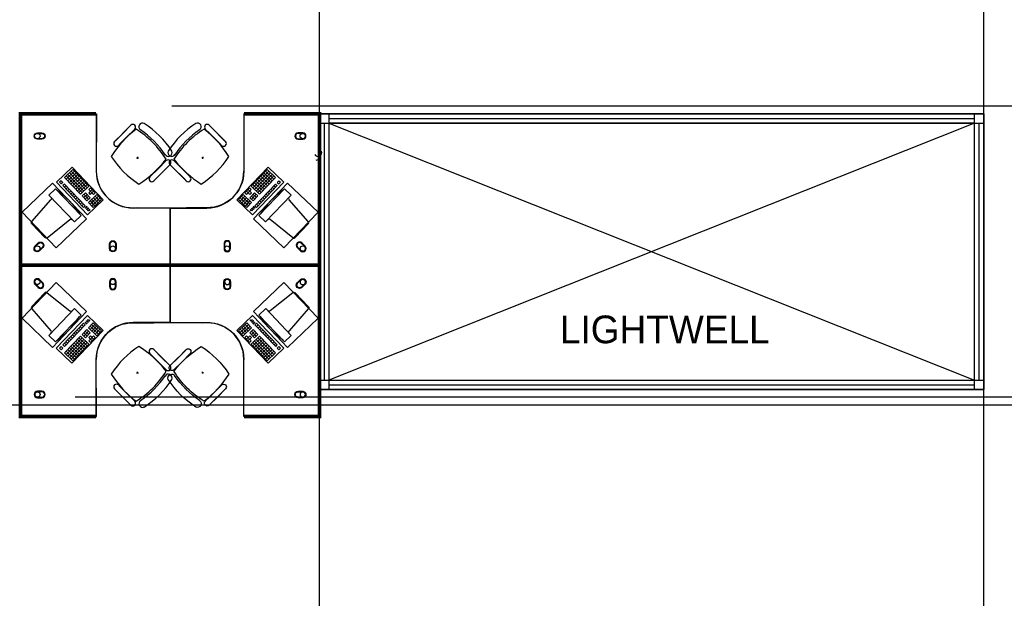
# Model space of a CAD drawing. Header units: millimetres. Extents: x -312551 to 250764, y -35891 to 59426.
# Tile 7 of 256: x -295675 to -285004, y 36731 to 42999. Entities that reach past the tile are written whole.
import ezdxf

# ---------------------------------------------------------------- set-up
doc = ezdxf.new("R2010")
doc.units = ezdxf.units.MM
doc.header["$LTSCALE"] = 2.5
doc.layers.add('FO-00 - FURN$0$FURNITURE', color=22, linetype='Continuous')
doc.layers.add('FO-00 - FURN$0$SP-01$0$FIT-OUT$0$FURNITURE', color=22, linetype='Continuous')

# ---------------------------------------------------------------- blocks, each defined once
blk = doc.blocks.new('FO-00 - FURN$0$SP-01$0$FIT-OUT$0$PC')
at = {"layer": 'FO-00 - FURN$0$SP-01$0$FIT-OUT$0$FURNITURE', "linetype": 'Continuous'}
for p, q in [((242, -93), (98, -237)), ((269, -92), (509, -295)), ((97, -264), (299, -504))]:
    blk.add_line(p, q, dxfattribs=at)
blk.add_lwpolyline([(276, -554), (347, -625), (630, -342), (559, -271)], close=True, dxfattribs=at)
for centre, radius, start, end in [((256, -107), 20, 49.8991, 135), ((112, -251), 20, 135, 220.1009), ((522, -279), 20, 229.8991, 315), ((-110, 115), 864, 303.1779, 326.8221), ((284, -517), 20, 315, 40.1009)]:
    blk.add_arc(centre, radius, start, end, dxfattribs=at)
blk = doc.blocks.new('desk')
at = {"layer": 'FO-00 - FURN$0$FURNITURE', "extrusion": (6.58823e-06, 1.6454e-07, 1)}
blk.add_line((184739, 75572, 0), (184169, 75572, 0), dxfattribs=at)
at = {"layer": 'FO-00 - FURN$0$FURNITURE'}
for p, q in [((183795, 75450), (183883, 75361)), ((184170, 75553), (184170, 74953)), ((183691, 75399), (183691, 75399)), ((183752, 75407), (183841, 75319)), ((183920, 75240), (183778, 75381)), ((183962, 75282), (183821, 75424)), ((183972, 75272), (183883, 75361)), ((183930, 75230), (183841, 75319)), ((183369, 75024), (183458, 74935)), ((183411, 75066), (183500, 74978)), ((183733, 75098), (183713, 75097)), ((183724, 75107), (183723, 75087)), ((183536, 74856), (183395, 74998)), ((183546, 74847), (183458, 74935)), ((183589, 74889), (183500, 74978)), ((184094, 74640), (184433, 74994)), ((184423, 74969), (184250, 74788)), ((184441, 74952), (184268, 74771)), ((184459, 74935), (184286, 74754)), ((184477, 74917), (184304, 74736)), ((184371, 74915), (184461, 74828)), ((184388, 74933), (184478, 74847)), ((184405, 74951), (184496, 74865)), ((184423, 74969), (184513, 74883)), ((184423, 74969), (184513, 74883)), ((184423, 74969), (184513, 74883)), ((184433, 74994), (184603, 74832)), ((184433, 74994), (184603, 74832)), ((184433, 74994), (184603, 74832)), ((184603, 74832), (184264, 74477)), ((184285, 74824), (184375, 74738)), ((184515, 74812), (184290, 74577)), ((184302, 74842), (184392, 74756)), ((184319, 74861), (184409, 74774)), ((184495, 74900), (184322, 74719)), ((184336, 74879), (184427, 74792)), ((184513, 74883), (184340, 74702)), ((184354, 74897), (184444, 74810)), ((184515, 74812), (184533, 74795)), ((184549, 74848), (184532, 74830)), ((184532, 74830), (184550, 74813)), ((184549, 74848), (184567, 74831)), ((184549, 74848), (184567, 74831)), ((184549, 74848), (184567, 74831)), ((184567, 74831), (184550, 74813)), ((184233, 74770), (184181, 74716)), ((184181, 74716), (184199, 74699)), ((184198, 74734), (184234, 74699)), ((184251, 74753), (184199, 74699)), ((184215, 74752), (184252, 74717)), ((184233, 74770), (184251, 74753)), ((184252, 74717), (184234, 74699)), ((184287, 74718), (184235, 74664)), ((184250, 74788), (184340, 74702)), ((184305, 74701), (184253, 74647)), ((184267, 74806), (184358, 74720)), ((184287, 74718), (184323, 74684)), ((184533, 74795), (184308, 74560)), ((184411, 74704), (184429, 74686)), ((184428, 74722), (184446, 74704)), ((184446, 74740), (184464, 74722)), ((184463, 74758), (184481, 74741)), ((184480, 74776), (184498, 74759)), ((184497, 74794), (184515, 74777)), ((184264, 74477), (184094, 74640)), ((184164, 74698), (184112, 74643)), ((184112, 74643), (184184, 74574)), ((184129, 74662), (184202, 74593)), ((184182, 74680), (184130, 74626)), ((184146, 74680), (184219, 74611)), ((184200, 74663), (184148, 74609)), ((184164, 74698), (184254, 74611)), ((184218, 74646), (184166, 74592)), ((184218, 74646), (184166, 74592)), ((184183, 74610), (184220, 74575)), ((184236, 74629), (184184, 74574)), ((184236, 74629), (184184, 74574)), ((184201, 74628), (184237, 74593)), ((184254, 74611), (184202, 74557)), ((184235, 74664), (184271, 74630)), ((184252, 74682), (184289, 74648)), ((184270, 74700), (184306, 74666)), ((184323, 74684), (184271, 74630)), ((184308, 74595), (184326, 74578)), ((184325, 74613), (184343, 74596)), ((184342, 74631), (184360, 74614)), ((184359, 74649), (184377, 74632)), ((184377, 74667), (184395, 74650)), ((184394, 74685), (184412, 74668)), ((183370, 74553), (183770, 74553)), ((183370, 73953), (183370, 74553)), ((184166, 74592), (184202, 74557)), ((184248, 74539), (184238, 74528)), ((184250, 74537), (184239, 74527)), ((184251, 74536), (184240, 74525)), ((184252, 74535), (184242, 74524)), ((184263, 74554), (184253, 74544)), ((184264, 74553), (184255, 74543)), ((184266, 74551), (184256, 74541)), ((184267, 74550), (184257, 74540)), ((184279, 74571), (184268, 74560)), ((184280, 74570), (184269, 74558)), ((184282, 74568), (184271, 74557)), ((184283, 74567), (184272, 74556)), ((184290, 74577), (184308, 74560))]:
    blk.add_line(p, q, dxfattribs=at)
at = {"layer": 'FO-00 - FURN$0$FURNITURE', "const_width": 40}
blk.add_lwpolyline([(183370, 73933), (184990, 73933), (184990, 75573), (184172, 75573)], dxfattribs=at)
at = {"layer": 'FO-00 - FURN$0$FURNITURE', "elevation": 0}
blk.add_lwpolyline([(184169, 75572), (184170, 74953, -0.455459), (183720, 74560), (183370, 74553), (183370, 73933), (184990, 73933), (184990, 75573)], format="xyb", close=True, dxfattribs=at)
at = {"layer": 'FO-00 - FURN$0$FURNITURE'}
for points in [[(184758, 75368, 1), (184758, 75298), (184808, 75298, 1), (184808, 75368)], [(184758, 75362, 1), (184758, 75304), (184808, 75304, 1), (184808, 75362)], [(184025, 74163, 1), (183955, 74163), (183955, 74113, 1), (184025, 74113)], [(184019, 74163, 1), (183961, 74163), (183961, 74113, 1), (184019, 74113)], [(184799, 74174, 1), (184749, 74124), (184785, 74089, 1), (184834, 74138)], [(184794, 74169, 1), (184753, 74128), (184789, 74093, 1), (184830, 74134)]]:
    blk.add_lwpolyline(points, format="xyb", close=True, dxfattribs=at)
blk.add_lwpolyline([(184644, 74823), (184274, 74435), (184604, 74121), (184974, 74508)], close=True, dxfattribs=at)
for centre, radius in [((184808, 75333), 29), ((184258, 74525), 3), ((184272, 74539), 3), ((184286, 74554), 3), ((183990, 74113), 29), ((184809, 74114), 29)]:
    blk.add_circle(centre, radius, dxfattribs=at)
for centre, radius, start, end in [((184192, 74628), 1000, 122.7873, 147.213), ((183667, 75432), 40.4, 305.2098, 115.0684), ((183774, 75428), 30, 45.0002, 225.0002), ((184263, 74555), 1000, 121.6104, 148.2587), ((184249, 74569), 1000, 123.9367, 146.1444), ((183052, 74513), 1127, 32.0604, 52.4457), ((183951, 75251), 30, 225.0002, 45.0002), ((183388, 75153), 40.4, 154.932, 331.9801), ((183390, 75045), 30, 45.0002, 225.0002), ((184307, 75768), 1127, 217.5276, 237.9656), ((183166, 75652), 1000, 302.8675, 327.2662), ((183770, 74953), 400, 270.0002, 0.0002), ((183567, 74868), 30, 225.0002, 45.0002)]:
    blk.add_arc(centre, radius, start, end, dxfattribs=at)
at = {"layer": 'FO-00 - FURN$0$FURNITURE', "rotation": 181.3405219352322}
blk.add_blockref('FO-00 - FURN$0$SP-01$0$FIT-OUT$0$PC', (184972, 74145), dxfattribs=at)

msp = doc.modelspace()

# ---------------------------------------------------------------- linework, layer by layer
at = {"color": 8}
for p, q in [((-292425.5, -27784), (-292425.5, 58409.3)), ((-285225.5, -27784), (-285225.5, 58409.3)), ((-283438.8, 42063.2), (-294026.6, 42063.2)), ((-294845.5, 41959.1, 0), (-294845.5, 41359.1, 0)), ((-293245.5, 41959.1, 0), (-293245.5, 41359.1, 0)), ((-294470.1, 41855.9, 0), (-294558.7, 41767.3, 0)), ((-293620.9, 41855.9, 0), (-293532.3, 41767.3, 0)), ((-294647.3, 41678.7, 0), (-294558.7, 41767.3, 0)), ((-294637.6, 41688.5, 0), (-294496.1, 41829.9, 0)), ((-294595.1, 41646, 0), (-294453.7, 41787.5, 0)), ((-294427.7, 41813.5, 0), (-294516.3, 41724.9, 0)), ((-294366.1, 41805.6, 0), (-294366.2, 41805.4, 0)), ((-293724.9, 41805.6, 0), (-293724.8, 41805.4, 0)), ((-293663.4, 41813.5, 0), (-293574.8, 41724.9, 0)), ((-293495.9, 41646, 0), (-293637.3, 41787.5, 0)), ((-293453.5, 41688.5, 0), (-293594.9, 41829.9, 0)), ((-293443.7, 41678.7, 0), (-293532.3, 41767.3, 0)), ((-294604.9, 41636.3, 0), (-294516.3, 41724.9, 0)), ((-293486.2, 41636.3, 0), (-293574.8, 41724.9, 0)), ((-294399.2, 41513.5, 0), (-294398.1, 41493.6, 0)), ((-293691.9, 41513.5, 0), (-293692.9, 41493.6, 0)), ((-294408.6, 41504.1, 0), (-294388.7, 41503.1, 0)), ((-294086.7, 41472.6, 0), (-294175.3, 41384, 0)), ((-294044.3, 41430.1, 0), (-294132.9, 41341.5, 0)), ((-294046.7, 41430.1, 0), (-293958.1, 41341.5, 0)), ((-294004.3, 41472.6, 0), (-293915.7, 41384, 0)), ((-293682.4, 41504.1, 0), (-293702.3, 41503.1, 0)), ((-295107.9, 41400.4, 0), (-295277.9, 41238.2, 0)), ((-295107.9, 41400.4, 0), (-295277.9, 41238.2, 0)), ((-295107.9, 41400.4, 0), (-295277.9, 41238.2, 0)), ((-295097.9, 41375.4, 0), (-295188.3, 41289.1, 0)), ((-295097.9, 41375.4, 0), (-295188.3, 41289.1, 0)), ((-295097.9, 41375.4, 0), (-295188.3, 41289.1, 0)), ((-295080.6, 41357.3, 0), (-295171.1, 41271, 0)), ((-295170.2, 41306.4, 0), (-294997.6, 41125.5, 0)), ((-295063.4, 41339.2, 0), (-295153.8, 41252.9, 0)), ((-295152.2, 41323.6, 0), (-294979.6, 41142.8, 0)), ((-295046.1, 41321.2, 0), (-295136.5, 41234.9, 0)), ((-295134.1, 41340.9, 0), (-294961.5, 41160, 0)), ((-295028.9, 41303.1, 0), (-295119.3, 41216.8, 0)), ((-295116, 41358.2, 0), (-294943.4, 41177.3, 0)), ((-294769.6, 41045.9, 0), (-295107.9, 41400.4, 0)), ((-295097.9, 41375.4, 0), (-294925.3, 41194.5, 0)), ((-294263.9, 41295.4, 0), (-294175.3, 41384, 0)), ((-294221.5, 41252.9, 0), (-294132.9, 41341.5, 0)), ((-294211.8, 41262.7, 0), (-294070.3, 41404.1, 0)), ((-293879.3, 41262.7, 0), (-294020.7, 41404.1, 0)), ((-293869.5, 41252.9, 0), (-293958.1, 41341.5, 0)), ((-293827.1, 41295.4, 0), (-293915.7, 41384, 0)), ((-293321.4, 41045.9, 0), (-292983.1, 41400.4, 0)), ((-292993.1, 41375.4, 0), (-293165.7, 41194.5, 0)), ((-292975, 41358.2, 0), (-293147.6, 41177.3, 0)), ((-292956.9, 41340.9, 0), (-293129.5, 41160, 0)), ((-292938.9, 41323.6, 0), (-293111.5, 41142.8, 0)), ((-292920.8, 41306.4, 0), (-293093.4, 41125.5, 0)), ((-293062.2, 41303.1, 0), (-292971.7, 41216.8, 0)), ((-293044.9, 41321.2, 0), (-292954.5, 41234.9, 0)), ((-293027.6, 41339.2, 0), (-292937.2, 41252.9, 0)), ((-293010.4, 41357.3, 0), (-292919.9, 41271, 0)), ((-292993.1, 41375.4, 0), (-292902.7, 41289.1, 0)), ((-292993.1, 41375.4, 0), (-292902.7, 41289.1, 0)), ((-292993.1, 41375.4, 0), (-292902.7, 41289.1, 0)), ((-292983.1, 41400.4, 0), (-292813.1, 41238.2, 0)), ((-292983.1, 41400.4, 0), (-292813.1, 41238.2, 0)), ((-292983.1, 41400.4, 0), (-292813.1, 41238.2, 0)), ((-295277.9, 41238.2, 0), (-294939.6, 40883.7, 0)), ((-295224.5, 41254.6, 0), (-295242.6, 41237.3, 0)), ((-295224.5, 41254.6, 0), (-295242.6, 41237.3, 0)), ((-295224.5, 41254.6, 0), (-295242.6, 41237.3, 0)), ((-295242.6, 41237.3, 0), (-295225.3, 41219.2, 0)), ((-295207.2, 41236.5, 0), (-295225.3, 41219.2, 0)), ((-295224.5, 41254.6, 0), (-295207.2, 41236.5, 0)), ((-295190, 41218.4, 0), (-295208.1, 41201.2, 0)), ((-295208.1, 41201.2, 0), (-294983.7, 40966, 0)), ((-295172.7, 41200.3, 0), (-295190.8, 41183.1, 0)), ((-295190, 41218.4, 0), (-294965.6, 40983.3, 0)), ((-295188.3, 41289.1, 0), (-295015.7, 41108.2, 0)), ((-295011.6, 41285, 0), (-295102, 41198.7, 0)), ((-294994.3, 41266.9, 0), (-295084.8, 41180.6, 0)), ((-294977.1, 41248.8, 0), (-295067.5, 41162.5, 0)), ((-294959.8, 41230.7, 0), (-295050.3, 41144.4, 0)), ((-294942.6, 41212.6, 0), (-295033, 41126.3, 0)), ((-294925.3, 41194.5, 0), (-295015.7, 41108.2, 0)), ((-293165.7, 41194.5, 0), (-293075.3, 41108.2, 0)), ((-292813.1, 41238.2, 0), (-293151.4, 40883.7, 0)), ((-293148.5, 41212.6, 0), (-293058, 41126.3, 0)), ((-293131.2, 41230.7, 0), (-293040.8, 41144.4, 0)), ((-292901, 41218.4, 0), (-293125.4, 40983.3, 0)), ((-293113.9, 41248.8, 0), (-293023.5, 41162.5, 0)), ((-292882.9, 41201.2, 0), (-293107.3, 40966, 0)), ((-293096.7, 41266.9, 0), (-293006.2, 41180.6, 0)), ((-293079.4, 41285, 0), (-292989, 41198.7, 0)), ((-292902.7, 41289.1, 0), (-293075.3, 41108.2, 0)), ((-292918.3, 41200.3, 0), (-292900.2, 41183.1, 0)), ((-292901, 41218.4, 0), (-292882.9, 41201.2, 0)), ((-292866.5, 41254.6, 0), (-292883.8, 41236.5, 0)), ((-292883.8, 41236.5, 0), (-292865.7, 41219.2, 0)), ((-292866.5, 41254.6, 0), (-292848.4, 41237.3, 0)), ((-292866.5, 41254.6, 0), (-292848.4, 41237.3, 0)), ((-292866.5, 41254.6, 0), (-292848.4, 41237.3, 0)), ((-292848.4, 41237.3, 0), (-292865.7, 41219.2, 0)), ((-295155.5, 41182.2, 0), (-295173.5, 41165, 0)), ((-295138.2, 41164.2, 0), (-295156.3, 41146.9, 0)), ((-295120.9, 41146.1, 0), (-295139, 41128.8, 0)), ((-295103.7, 41128, 0), (-295121.8, 41110.7, 0)), ((-295086.4, 41109.9, 0), (-295104.5, 41092.6, 0)), ((-295069.2, 41091.8, 0), (-295087.3, 41074.6, 0)), ((-294962.3, 41124.7, 0), (-294998.5, 41090.2, 0)), ((-294998.5, 41090.2, 0), (-294946.7, 41035.9, 0)), ((-294945, 41106.6, 0), (-294981.2, 41072.1, 0)), ((-294980.4, 41107.4, 0), (-294928.6, 41053.2, 0)), ((-294927.8, 41088.5, 0), (-294964, 41054, 0)), ((-294962.3, 41124.7, 0), (-294910.5, 41070.4, 0)), ((-294839, 41104.1, 0), (-294929.4, 41017.8, 0)), ((-294890.8, 41158.4, 0), (-294927, 41123.9, 0)), ((-294927, 41123.9, 0), (-294909.7, 41105.8, 0)), ((-294908, 41176.5, 0), (-294926.1, 41159.2, 0)), ((-294926.1, 41159.2, 0), (-294874.4, 41104.9, 0)), ((-294873.5, 41140.3, 0), (-294909.7, 41105.8, 0)), ((-294908, 41176.5, 0), (-294856.3, 41122.2, 0)), ((-294821.7, 41086, 0), (-294894.1, 41017, 0)), ((-294856.3, 41122.2, 0), (-294874.4, 41104.9, 0)), ((-294857.1, 41086.9, 0), (-294805.3, 41032.6, 0)), ((-294839, 41104.1, 0), (-294787.2, 41049.9, 0)), ((-293252, 41104.1, 0), (-293303.8, 41049.9, 0)), ((-293233.9, 41086.9, 0), (-293285.7, 41032.6, 0)), ((-293269.3, 41086, 0), (-293196.9, 41017, 0)), ((-293252, 41104.1, 0), (-293161.6, 41017.8, 0)), ((-293183, 41176.5, 0), (-293234.8, 41122.2, 0)), ((-293234.8, 41122.2, 0), (-293216.7, 41104.9, 0)), ((-293217.5, 41140.3, 0), (-293181.3, 41105.8, 0)), ((-293164.9, 41159.2, 0), (-293216.7, 41104.9, 0)), ((-293200.2, 41158.4, 0), (-293164.1, 41123.9, 0)), ((-293183, 41176.5, 0), (-293164.9, 41159.2, 0)), ((-293164.1, 41123.9, 0), (-293181.3, 41105.8, 0)), ((-293128.7, 41124.7, 0), (-293180.5, 41070.4, 0)), ((-293163.2, 41088.5, 0), (-293127.1, 41054, 0)), ((-293110.6, 41107.4, 0), (-293162.4, 41053.2, 0)), ((-293146, 41106.6, 0), (-293109.8, 41072.1, 0)), ((-293092.5, 41090.2, 0), (-293144.3, 41035.9, 0)), ((-293128.7, 41124.7, 0), (-293092.5, 41090.2, 0)), ((-293021.8, 41091.8, 0), (-293003.8, 41074.6, 0)), ((-293004.6, 41109.9, 0), (-292986.5, 41092.6, 0)), ((-292987.3, 41128, 0), (-292969.2, 41110.7, 0)), ((-292970.1, 41146.1, 0), (-292952, 41128.8, 0)), ((-292952.8, 41164.2, 0), (-292934.7, 41146.9, 0)), ((-292935.6, 41182.2, 0), (-292917.5, 41165, 0)), ((-295051.9, 41073.7, 0), (-295070, 41056.5, 0)), ((-295034.6, 41055.6, 0), (-295052.7, 41038.4, 0)), ((-295017.4, 41037.6, 0), (-295035.5, 41020.3, 0)), ((-295000.1, 41019.5, 0), (-295018.2, 41002.2, 0)), ((-294982.9, 41001.4, 0), (-295001, 40984.1, 0)), ((-294965.6, 40983.3, 0), (-294983.7, 40966, 0)), ((-294910.5, 41070.4, 0), (-294946.7, 41035.9, 0)), ((-294939.6, 40883.7, 0), (-294769.6, 41045.9, 0)), ((-294929.4, 41017.8, 0), (-294877.7, 40963.6, 0)), ((-294876, 41034.2, 0), (-294912.2, 40999.7, 0)), ((-294911.4, 41035.1, 0), (-294859.6, 40980.8, 0)), ((-294911.4, 41035.1, 0), (-294859.6, 40980.8, 0)), ((-294858.7, 41016.2, 0), (-294894.9, 40981.6, 0)), ((-294893.3, 41052.3, 0), (-294841.5, 40998.1, 0)), ((-294893.3, 41052.3, 0), (-294841.5, 40998.1, 0)), ((-294841.5, 40998.1, 0), (-294877.7, 40963.6, 0)), ((-294804.5, 41067.9, 0), (-294876.8, 40998.9, 0)), ((-294875.2, 41069.6, 0), (-294823.4, 41015.3, 0)), ((-294787.2, 41049.9, 0), (-294859.6, 40980.8, 0)), ((-293151.4, 40883.7, 0), (-293321.4, 41045.9, 0)), ((-293303.8, 41049.9, 0), (-293231.4, 40980.8, 0)), ((-293286.5, 41067.9, 0), (-293214.2, 40998.9, 0)), ((-293215.8, 41069.6, 0), (-293267.6, 41015.3, 0)), ((-293197.8, 41052.3, 0), (-293249.5, 40998.1, 0)), ((-293197.8, 41052.3, 0), (-293249.5, 40998.1, 0)), ((-293249.5, 40998.1, 0), (-293213.4, 40963.6, 0)), ((-293232.3, 41016.2, 0), (-293196.1, 40981.6, 0)), ((-293179.7, 41035.1, 0), (-293231.4, 40980.8, 0)), ((-293179.7, 41035.1, 0), (-293231.4, 40980.8, 0)), ((-293215, 41034.2, 0), (-293178.8, 40999.7, 0)), ((-293161.6, 41017.8, 0), (-293213.4, 40963.6, 0)), ((-293180.5, 41070.4, 0), (-293144.3, 41035.9, 0)), ((-293125.4, 40983.3, 0), (-293107.3, 40966, 0)), ((-293108.1, 41001.4, 0), (-293090.1, 40984.1, 0)), ((-293090.9, 41019.5, 0), (-293072.8, 41002.2, 0)), ((-293073.6, 41037.6, 0), (-293055.5, 41020.3, 0)), ((-293056.4, 41055.6, 0), (-293038.3, 41038.4, 0)), ((-293039.1, 41073.7, 0), (-293021, 41056.5, 0)), ((-294958.3, 40973.5, 0), (-294947.3, 40961.9, 0)), ((-294956.9, 40974.8, 0), (-294945.9, 40963.3, 0)), ((-294955.4, 40976.2, 0), (-294944.4, 40964.7, 0)), ((-294954, 40977.6, 0), (-294943, 40966.1, 0)), ((-294942.3, 40956.4, 0), (-294932.7, 40946.3, 0)), ((-294940.9, 40957.8, 0), (-294931.3, 40947.7, 0)), ((-294939.4, 40959.1, 0), (-294929.8, 40949.1, 0)), ((-294938, 40960.5, 0), (-294928.4, 40950.5, 0)), ((-294927.7, 40941.1, 0), (-294917.3, 40930.1, 0)), ((-294926.3, 40942.5, 0), (-294915.8, 40931.5, 0)), ((-294924.8, 40943.8, 0), (-294914.4, 40932.9, 0)), ((-294923.4, 40945.2, 0), (-294912.9, 40934.3, 0)), ((-294045.5, 40959.1, 0), (-294445.5, 40959.1, 0)), ((-294045.5, 40359.1, 0), (-294045.5, 40959.1, 0)), ((-294045.5, 40959.1, 0), (-293645.5, 40959.1, 0)), ((-294045.5, 40359.1, 0), (-294045.5, 40959.1, 0)), ((-293167.6, 40945.2, 0), (-293178.1, 40934.3, 0)), ((-293166.2, 40943.8, 0), (-293176.6, 40932.9, 0)), ((-293164.7, 40942.5, 0), (-293175.2, 40931.5, 0)), ((-293163.3, 40941.1, 0), (-293173.7, 40930.1, 0)), ((-293153, 40960.5, 0), (-293162.6, 40950.5, 0)), ((-293151.6, 40959.1, 0), (-293161.2, 40949.1, 0)), ((-293150.1, 40957.8, 0), (-293159.7, 40947.7, 0)), ((-293148.7, 40956.4, 0), (-293158.3, 40946.3, 0)), ((-293137, 40977.6, 0), (-293148.1, 40966.1, 0)), ((-293135.6, 40976.2, 0), (-293146.6, 40964.7, 0)), ((-293134.2, 40974.8, 0), (-293145.2, 40963.3, 0)), ((-293132.7, 40973.5, 0), (-293143.7, 40961.9, 0)), ((-292424.5, 40359.1, 0), (-292424.5, 40959.1, 0)), ((-285225.5, 40358.3), (-285225.5, 40958.3)), ((-284489, 38908.6, 0), (-295074.3, 38908.6, 0)), ((-283489.4, 38822.1, 18), (-298723.8, 38822.1, 18))]:
    msp.add_line(p, q, dxfattribs=at)
at = {"color": 8, "extrusion": (-6.58823e-06, 1.6454e-07, 1)}
msp.add_line((-295414.4, 41978.2, 0), (-294844.4, 41978.1, 0), dxfattribs=at)
at = {"color": 8, "extrusion": (6.58823e-06, 1.6454e-07, 1)}
msp.add_line((-292676.6, 41978.2, 0), (-293246.6, 41978.1, 0), dxfattribs=at)
at = {"color": 8, "linetype": 'Continuous', "ltscale": 5}
for p, q in [((-285225.5, 41978.2), (-292425.5, 41978.2)), ((-292425.5, 41978.2), (-292425.5, 38993.6)), ((-292325.5, 41978.2), (-292325.5, 38993.6)), ((-285325.5, 38993.6), (-285325.5, 41978.2)), ((-285225.5, 38993.6), (-285225.5, 41978.2)), ((-292425.5, 41878.2), (-285225.5, 41878.2)), ((-292375.5, 41878.2), (-292375.5, 39093.6)), ((-292325.5, 41928.2), (-285325.5, 41928.2)), ((-285325.5, 41878.2), (-292325.5, 39093.6)), ((-292325.5, 41878.2), (-285325.5, 39093.6)), ((-285275.5, 39093.6), (-285275.5, 41878.2)), ((-292425.5, 39093.6), (-285225.5, 39093.6)), ((-292325.5, 39093.6), (-285325.5, 39093.6)), ((-292425.5, 38993.6), (-285225.5, 38993.6)), ((-292325.5, 39043.6), (-285325.5, 39043.6))]:
    msp.add_line(p, q, dxfattribs=at)
at = {"color": 8, "const_width": 40, "elevation": 0}
for points in [[(-294045.5, 40339.1), (-295665.5, 40339.1), (-295665.5, 41979), (-294847.7, 41979)], [(-294045.5, 40339.1), (-292425.5, 40339.1), (-292425.5, 41979), (-293243.3, 41979)]]:
    msp.add_lwpolyline(points, dxfattribs=at)
at = {"color": 8}
for points in [[(-294844.3, 41978.2), (-294845.5, 41359.1, 0.4554586), (-294395.6, 40966.1), (-294045.5, 40959.1), (-294045.5, 40339.1), (-295665.5, 40339.1), (-295665.5, 41979)], [(-293246.7, 41978.2), (-293245.5, 41359.1, -0.4554586), (-293695.5, 40966.1), (-294045.5, 40959.1), (-294045.5, 40339.1), (-292425.5, 40339.1), (-292425.5, 41979)]]:
    msp.add_lwpolyline(points, format="xyb", close=True, dxfattribs=at)
for points in [[(-285225.5, 41978.2), (-292425.5, 41978.2), (-292425.5, 38993.6), (-285225.5, 38993.6)], [(-292425.5, 41978.2), (-285225.5, 41978.2), (-285225.5, 38993.6), (-292425.5, 38993.6)], [(-292325.5, 41878.2), (-292325.5, 39093.6), (-285325.5, 39093.6), (-285325.5, 41878.2)]]:
    msp.add_lwpolyline(points, close=True, dxfattribs=at)
at = {"color": 8, "elevation": 0}
for points in [[(-295433.8, 41774.1, -1), (-295433.8, 41704.1), (-295483.8, 41704.1, -1), (-295483.8, 41774.1)], [(-295433.8, 41768.1, -1), (-295433.8, 41710.1), (-295483.8, 41710.1, -1), (-295483.8, 41768.1)], [(-292657.2, 41774.1, 1), (-292657.2, 41704.1), (-292607.2, 41704.1, 1), (-292607.2, 41774.1)], [(-292657.2, 41768.1, 1), (-292657.2, 41710.1), (-292607.2, 41710.1, 1), (-292607.2, 41768.1)], [(-295474, 40580, -1), (-295424.5, 40530.5), (-295459.8, 40495.1, -1), (-295509.3, 40544.6)], [(-295469.7, 40575.7, -1), (-295428.7, 40534.7), (-295464.1, 40499.4, -1), (-295505.1, 40540.4)], [(-294700.5, 40569.7, -1), (-294630.5, 40569.7), (-294630.5, 40519.7, -1), (-294700.5, 40519.7)], [(-294694.5, 40569.7, -1), (-294636.5, 40569.7), (-294636.5, 40519.7, -1), (-294694.5, 40519.7)], [(-293390.5, 40569.7, 1), (-293460.5, 40569.7), (-293460.5, 40519.7, 1), (-293390.5, 40519.7)], [(-293396.5, 40569.7, 1), (-293454.5, 40569.7), (-293454.5, 40519.7, 1), (-293396.5, 40519.7)], [(-292617, 40580, 1), (-292666.5, 40530.5), (-292631.2, 40495.1, 1), (-292581.7, 40544.6)], [(-292621.3, 40575.7, 1), (-292662.3, 40534.7), (-292626.9, 40499.4, 1), (-292585.9, 40540.4)]]:
    msp.add_lwpolyline(points, format="xyb", close=True, dxfattribs=at)
for points in [[(-295319.4, 41229.6), (-294949.4, 40841.9), (-295279.3, 40527), (-295649.3, 40914.8)], [(-292771.6, 41229.6), (-293141.6, 40841.9), (-292811.7, 40527), (-292441.7, 40914.8)]]:
    msp.add_lwpolyline(points, close=True, dxfattribs=at)
at = {"color": 8}
for centre, radius in [((-295483.8, 41739.1, 0), 29), ((-292607.2, 41739.1, 0), 29), ((-294960.8, 40960.2, 0), 3), ((-294947, 40945.7, 0), 3), ((-294933.2, 40931.3, 0), 3), ((-293157.8, 40931.3, 0), 3), ((-293144, 40945.7, 0), 3), ((-293130.2, 40960.2, 0), 3), ((-295484.6, 40519.9, 0), 29), ((-294665.5, 40519.7, 0), 29), ((-293425.5, 40519.7, 0), 29), ((-292606.4, 40519.9, 0), 29)]:
    msp.add_circle(centre, radius, dxfattribs=at)
for centre, radius, start, end in [((-294448.9, 41834.7, 0), 30, 314.99981, 134.99981), ((-294342.8, 41838.6, 0), 40.4, 64.93158, 234.79018), ((-294867.2, 41034.6, 0), 1000, 32.78695, 57.21268), ((-293223.9, 41034.6, 0), 1000, 122.78732, 147.21305), ((-293748.2, 41838.6, 0), 40.4, 305.20982, 115.06842), ((-293642.1, 41834.7, 0), 30, 45.00019, 225.00019), ((-293727.2, 40919.5, 0), 1127.4, 127.55428, 147.93956), ((-294938.5, 40961.7, 0), 1000, 31.74135, 58.38961), ((-294924.5, 40975.8, 0), 1000, 33.85565, 56.06333), ((-293152.5, 40961.7, 0), 1000, 121.61039, 148.25865), ((-293166.6, 40975.8, 0), 1000, 123.93667, 146.14435), ((-294363.8, 40919.5, 0), 1127.4, 32.06044, 52.44572), ((-294626.1, 41657.5, 0), 30, 134.99981, 314.99981), ((-293464.9, 41657.5, 0), 30, 225.00019, 45.00019), ((-293841.5, 42058.7, 0), 1000, 212.7338, 237.1325), ((-294063.1, 41559, 0), 40.4, 208.01994, 25.06804), ((-294027.9, 41559, 0), 40.4, 154.93196, 331.98006), ((-294249.5, 42058.7, 0), 1000, 302.8675, 327.2662), ((-292442.1, 41559, 0), 40.4, 208.01994, 25.06804), ((-294982.2, 42174.6, 0), 1127.4, 302.03442, 322.47243), ((-294065.5, 41451.3, 0), 30, 314.99981, 134.99981), ((-294025.5, 41451.3, 0), 30, 45.00019, 225.00019), ((-293108.8, 42174.6, 0), 1127.4, 217.52757, 237.96558), ((-292444.6, 41451.3, 0), 30, 314.99981, 134.99981), ((-294445.5, 41359.1, 0), 400, 179.99981, 269.99981), ((-293645.5, 41359.1, 0), 400, 270.00019, 0.00019), ((-294242.7, 41274.1, 0), 30, 134.99981, 314.99981), ((-293848.3, 41274.1, 0), 30, 225.00019, 45.00019)]:
    msp.add_arc(centre, radius, start, end, dxfattribs=at)

# ---------------------------------------------------------------- block references
at = {"color": 8, "xscale": -1}
for name, p, rotation in [('FO-00 - FURN$0$SP-01$0$FIT-OUT$0$PC', (-295646.9, 40551.5, 0), 178.659478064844), ('desk', (-477415.7, 114271.9, 0), 180)]:
    msp.add_blockref(name, p, dxfattribs=dict(at, rotation=rotation))
at = {"color": 8, "extrusion": (-2.60602e-30, 6.3055e-29, -1), "xscale": -1, "zscale": -1, "rotation": 178.6594780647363}
msp.add_blockref('FO-00 - FURN$0$SP-01$0$FIT-OUT$0$PC', (292444.1, 40551.5, 0), dxfattribs=at)
at = {"color": 8, "rotation": 180}
msp.add_blockref('desk', (-110675.3, 114271.9, 0), dxfattribs=at)

# ---------------------------------------------------------------- texts
at = {"color": 8}
msp.add_text('LIGHTWELL', height=300, dxfattribs=at).set_placement((-289820, 39494))

doc.saveas('drawing.dxf')
